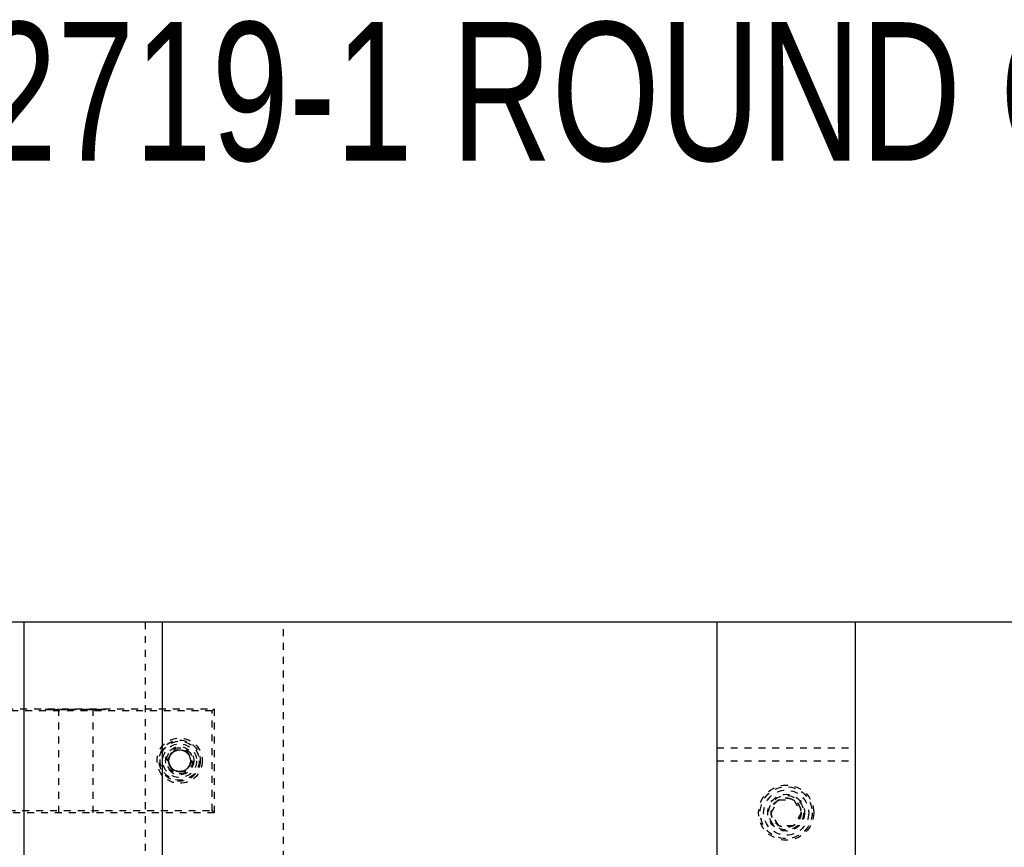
# Model space of a CAD drawing. Header units: inches. Extents: x 1772 to 2706, y -534 to -52.
# Tile 238 of 256: x 1884 to 1899, y -372 to -360. Entities that reach past the tile are written whole.
import ezdxf

# ---------------------------------------------------------------- set-up
doc = ezdxf.new("R2010")
doc.units = ezdxf.units.IN
doc.header["$LTSCALE"] = 0.5
doc.header["$MEASUREMENT"] = 0
doc.linetypes.add('HIDDEN', pattern=[0.225, 0.15, -0.075])
for name, color, linetype in [('SID-M-D', 42, 'Continuous'), ('SID-M-H', 4, 'HIDDEN'), ('SID-M-S', 105, 'Continuous')]:
    doc.layers.add(name, color=color, linetype=linetype)
doc.styles.add('SLDTEXTSTYLE0', font='TXT', dxfattribs={"width": 0.595745})

msp = doc.modelspace()

# ---------------------------------------------------------------- linework, layer by layer
at = {"layer": 'SID-M-H'}
for p, q in [((1886.12841, -368.35102), (1886.12841, -387.35102)), ((1888.12841, -387.35102), (1888.12841, -368.35102)), ((1883.12841, -369.60102), (1887.12841, -369.60102)), ((1884.69747, -369.61602), (1884.69747, -369.60102)), ((1884.70984, -369.61602), (1884.70984, -369.60102)), ((1884.72386, -369.61602), (1884.72386, -369.60102)), ((1884.72496, -369.61602), (1884.72496, -369.60102)), ((1884.7447, -369.61602), (1884.7447, -369.60102)), ((1884.74578, -369.61602), (1884.74578, -369.60102)), ((1884.75524, -369.61602), (1884.75524, -369.60102)), ((1884.76005, -369.61602), (1884.76005, -369.60102)), ((1884.7699, -369.61602), (1884.7699, -369.60102)), ((1884.78227, -369.61602), (1884.78227, -369.60102)), ((1884.807, -369.61602), (1884.807, -369.60102)), ((1884.87236, -369.61602), (1884.87236, -369.60102)), ((1884.87841, -369.60102), (1884.87841, -371.10102)), ((1884.88473, -369.61602), (1884.88473, -369.60102)), ((1884.90946, -369.61602), (1884.90946, -369.60102)), ((1884.97483, -369.61602), (1884.97483, -369.60102)), ((1884.98719, -369.61602), (1884.98719, -369.60102)), ((1885.01546, -369.61602), (1885.01546, -369.60102)), ((1885.02783, -369.61602), (1885.02783, -369.60102)), ((1885.05697, -369.61602), (1885.05697, -369.60102)), ((1885.06095, -369.61602), (1885.06095, -369.60102)), ((1885.06412, -369.61602), (1885.06412, -369.60102)), ((1885.08582, -369.61602), (1885.08582, -369.60102)), ((1885.10034, -369.61602), (1885.10034, -369.60102)), ((1885.1007, -369.61602), (1885.1007, -369.60102)), ((1885.10647, -369.61602), (1885.10647, -369.60102)), ((1885.11616, -369.61602), (1885.11616, -369.60102)), ((1885.12852, -369.61602), (1885.12852, -369.60102)), ((1885.20625, -369.61602), (1885.20625, -369.60102)), ((1885.21862, -369.61602), (1885.21862, -369.60102)), ((1885.22384, -369.61602), (1885.22384, -369.60102)), ((1885.2534, -369.61602), (1885.2534, -369.60102)), ((1885.25381, -369.61602), (1885.25381, -369.60102)), ((1885.28752, -369.61602), (1885.28752, -369.60102)), ((1885.29988, -369.61602), (1885.29988, -369.60102)), ((1885.31402, -369.61602), (1885.31402, -369.60102)), ((1885.31932, -369.61602), (1885.31932, -369.60102)), ((1885.32638, -369.61602), (1885.32638, -369.60102)), ((1885.35738, -369.61602), (1885.35738, -369.60102)), ((1885.35962, -369.61602), (1885.35962, -369.60102)), ((1885.36136, -369.61602), (1885.36136, -369.60102)), ((1885.36207, -369.61602), (1885.36207, -369.60102)), ((1885.36619, -369.61602), (1885.36619, -369.60102)), ((1885.37361, -369.61602), (1885.37361, -369.60102)), ((1885.37585, -369.61602), (1885.37585, -369.60102)), ((1885.37841, -371.10102), (1885.37841, -369.60102)), ((1885.38998, -369.61602), (1885.38998, -369.60102)), ((1885.39175, -369.61602), (1885.39175, -369.60102)), ((1885.40411, -369.61602), (1885.40411, -369.60102)), ((1885.41825, -369.61602), (1885.41825, -369.60102)), ((1885.43061, -369.61602), (1885.43061, -369.60102)), ((1885.43583, -369.61602), (1885.43583, -369.60102)), ((1885.46539, -369.61602), (1885.46539, -369.60102)), ((1885.46581, -369.61602), (1885.46581, -369.60102)), ((1885.49951, -369.61602), (1885.49951, -369.60102)), ((1885.51188, -369.61602), (1885.51188, -369.60102)), ((1885.52954, -369.61602), (1885.52954, -369.60102)), ((1885.54102, -369.61602), (1885.54102, -369.60102)), ((1885.55251, -369.61602), (1885.55251, -369.60102)), ((1887.12841, -369.60102), (1887.09841, -369.63102)), ((1887.12841, -369.60102), (1887.12841, -371.10102)), ((1887.09841, -369.63102), (1883.15841, -369.63102)), ((1884.78227, -369.61602), (1884.75524, -369.61602)), ((1884.88473, -369.61602), (1884.807, -369.61602)), ((1884.98719, -369.61602), (1884.90946, -369.61602)), ((1885.12852, -369.61602), (1885.1007, -369.61602)), ((1885.38998, -369.61602), (1885.31932, -369.61602)), ((1885.40411, -369.61602), (1885.39175, -369.61602)), ((1887.09841, -371.07102), (1887.09841, -369.63102)), ((1894.37841, -370.16302), (1896.37841, -370.16302)), ((1886.44827, -370.35102), (1886.53834, -370.19502)), ((1886.53834, -370.19502), (1886.71847, -370.19502)), ((1886.71847, -370.19502), (1886.80854, -370.35102)), ((1886.53834, -370.50702), (1886.44827, -370.35102)), ((1886.80854, -370.35102), (1886.71847, -370.50702)), ((1894.37841, -370.35102), (1896.37841, -370.35102)), ((1886.71847, -370.50702), (1886.53834, -370.50702)), ((1895.1619, -371.10102), (1895.27015, -370.91352)), ((1895.27015, -370.91352), (1895.48666, -370.91352)), ((1895.48666, -370.91352), (1895.59491, -371.10102)), ((1887.12841, -371.10102), (1883.12841, -371.10102)), ((1883.15841, -371.07102), (1887.09841, -371.07102)), ((1887.12841, -371.10102), (1887.09841, -371.07102)), ((1895.27015, -371.28852), (1895.1619, -371.10102)), ((1895.59491, -371.10102), (1895.48666, -371.28852)), ((1895.48666, -371.28852), (1895.27015, -371.28852))]:
    msp.add_line(p, q, dxfattribs=at)
for centre, radius in [((1886.62841, -370.35102), 0.3269), ((1886.62841, -370.35102), 0.2969), ((1886.62841, -370.35102), 0.28125), ((1886.62841, -370.35102), 0.24375), ((1886.62841, -370.35102), 0.203), ((1886.62841, -370.35102), 0.1875), ((1886.62841, -370.35102), 0.16072), ((1886.62841, -370.35102), 0.16045), ((1886.62841, -370.35102), 0.15993), ((1895.37841, -371.10102), 0.3985), ((1895.37841, -371.10102), 0.375), ((1895.37841, -371.10102), 0.325), ((1895.37841, -371.10102), 0.2655), ((1895.37841, -371.10102), 0.25), ((1895.37841, -371.10102), 0.21542), ((1895.37841, -371.10102), 0.21515), ((1895.37841, -371.10102), 0.21463), ((1895.37841, -371.10102), 0.21095)]:
    msp.add_circle(centre, radius, dxfattribs=at)
for points, knots in [([(1884.72386, -369.61602), (1884.71967, -369.61602), (1884.7113, -369.61602), (1884.70264, -369.61602), (1884.69808, -369.61602), (1884.69767, -369.61602), (1884.69747, -369.61602)], [0, 0, 0, 0, 0.27970537, 0.55938086, 0.77950855, 1, 1, 1, 1]), ([(1884.75524, -369.61602), (1884.74935, -369.61602), (1884.73884, -369.61602), (1884.72843, -369.61602), (1884.72386, -369.61602)], [0, 0, 0, 0, 0.56031372, 1, 1, 1, 1]), ([(1885.05697, -369.61602), (1885.04996, -369.61602), (1885.03593, -369.61602), (1885.01888, -369.61602), (1885.01676, -369.61602), (1885.01546, -369.61602)], [0, 0, 0, 0, 0.28026406, 0.56071475, 1, 1, 1, 1]), ([(1885.1007, -369.61602), (1885.09242, -369.61602), (1885.07764, -369.61602), (1885.06328, -369.61602), (1885.05697, -369.61602)], [0, 0, 0, 0, 0.56044468, 1, 1, 1, 1]), ([(1885.25381, -369.61602), (1885.24976, -369.61602), (1885.24165, -369.61602), (1885.22686, -369.61602), (1885.20824, -369.61602), (1885.20705, -369.61602), (1885.20625, -369.61602)], [0, 0, 0, 0, 0.12560007, 0.25119689, 0.50058134, 1, 1, 1, 1]), ([(1885.29988, -369.61602), (1885.29935, -369.61602), (1885.29868, -369.61602), (1885.28584, -369.61602), (1885.2769, -369.61602), (1885.2659, -369.61602), (1885.25784, -369.61602), (1885.25381, -369.61602)], [0, 0, 0, 0, 0.49870204, 0.62417652, 0.74946749, 0.87474529, 1, 1, 1, 1]), ([(1885.46581, -369.61602), (1885.46175, -369.61602), (1885.45364, -369.61602), (1885.43885, -369.61602), (1885.42023, -369.61602), (1885.41904, -369.61602), (1885.41825, -369.61602)], [0, 0, 0, 0, 0.12560007, 0.25119689, 0.50058134, 1, 1, 1, 1]), ([(1885.51188, -369.61602), (1885.51134, -369.61602), (1885.51067, -369.61602), (1885.49783, -369.61602), (1885.48889, -369.61602), (1885.47789, -369.61602), (1885.46983, -369.61602), (1885.46581, -369.61602)], [0, 0, 0, 0, 0.49870204, 0.62417652, 0.74946749, 0.87474529, 1, 1, 1, 1]), ([(1885.54102, -369.61602), (1885.53933, -369.61602), (1885.53593, -369.61602), (1885.53222, -369.61602), (1885.52986, -369.61602), (1885.52965, -369.61602), (1885.52954, -369.61602)], [0, 0, 0, 0, 0.27960164, 0.55921202, 0.77947519, 1, 1, 1, 1]), ([(1885.55251, -369.61602), (1885.55231, -369.61602), (1885.5519, -369.61602), (1885.54879, -369.61602), (1885.54502, -369.61602), (1885.54236, -369.61602), (1885.54102, -369.61602)], [0, 0, 0, 0, 0.27957625, 0.55928373, 0.7795524, 1, 1, 1, 1])]:
    msp.add_open_spline(points, degree=3, knots=knots, dxfattribs=at)
at = {"layer": 'SID-M-S'}
for p, q in [((1919.12841, -368.35102), (1873.62841, -368.35102)), ((1884.37841, -368.35102), (1884.37841, -387.35102)), ((1886.37841, -387.35102), (1886.37841, -368.35102)), ((1894.37841, -368.35102), (1894.37841, -387.35102)), ((1896.37841, -387.35102), (1896.37841, -368.35102))]:
    msp.add_line(p, q, dxfattribs=at)
msp.add_circle((1886.62841, -370.35102), 0.15625, dxfattribs=at)

# ---------------------------------------------------------------- texts
at = {"layer": 'SID-M-D', "style": 'SLDTEXTSTYLE0', "width": 0.75}
msp.add_text('72719-1 ROUND CUT', height=2, dxfattribs=at).set_placement((1882.62879, -361.69028))

doc.saveas('drawing.dxf')
